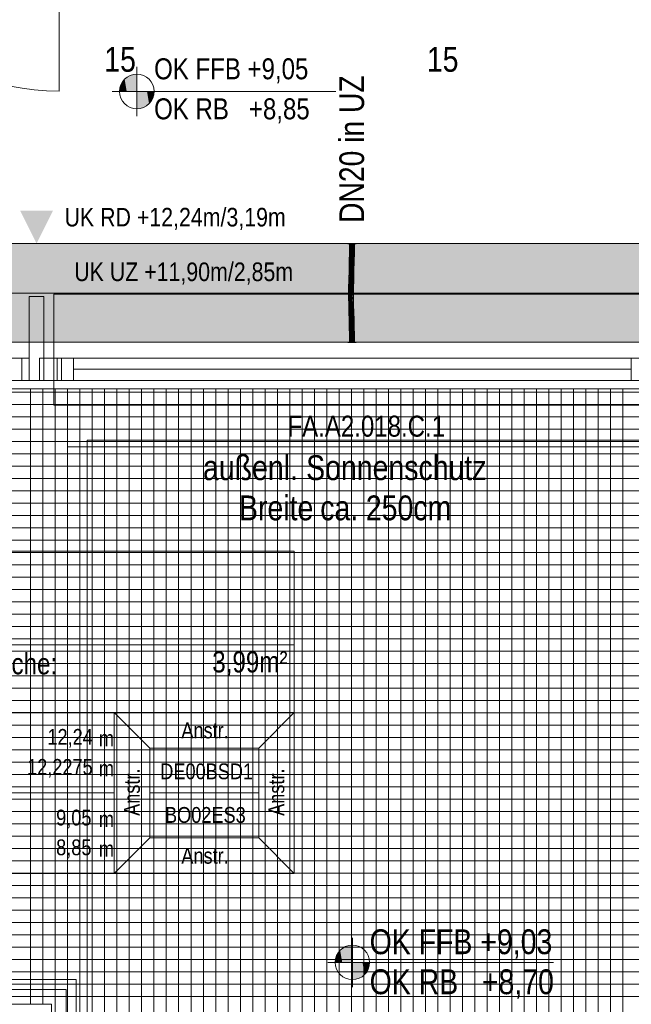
# Model space of a CAD drawing. Extents: x -620 to 300, y 62 to 1112.
# Tile 17 of 88: x -401 to -351, y 552 to 632. Entities that reach past the tile are written whole.
import ezdxf
from ezdxf.lldxf.tags import DXFTag

# ---------------------------------------------------------------- set-up
doc = ezdxf.new("R2010")
doc.units = 0
doc.layers.get('0').update_dxf_attribs({"lineweight": 13})
for name, color, linetype, lineweight, true_color in [('00_Beschriftung UZ', 3, 'Continuous', 13, 0x00ff00), ('30 -33 Aussenwände- 7 Fassade_ Elemente', 7, 'Continuous', 9, 0x00aacc), ('30 -34 Innenwände- 4 Türen_Fenster', 7, 'Continuous', 15, 0x9955ff), ('30 -34 Innenwände- 6 Elemente', 7, 'Continuous', 9, 0xff6633), ('30 -35 Decken- 1 Konstruktion-Träger- Stahlbeton', 7, 'grob-A06G9RP38I', 13, 0x33aa00), ('70 -72 Beschriftung- 1 Beschriftung allgemein', 7, 'Continuous', 9, 0xff6633), ('70 -75 Raumstempel- 1 Raumstempel', 1, 'Continuous', 50, 0xff0000), ('70 -76 Bemaßung- 2 Allgemein', 9, 'Continuous', 5, 0x808080), ('E_Leerrohr 20', 7, 'Continuous', 13, 0xcc0099), ('E_Leerrohr 20-Shading', 7, 'Continuous', 13, 0xcc0099), ('iwb_Schraffur_Unterzug', 7, 'Continuous', 5, 0xffffcc)]:
    doc.layers.add(name, color=color, linetype=linetype, lineweight=lineweight, true_color=true_color)
for name, color, linetype, lineweight in [('60- 61 allgemeine Ausstattung- 4 Terrassen', 7, 'Continuous', 9), ('70 -71 Achsen- 1 Gebäudeachsen', 7, 'STRICHPUNKT2-A06G9RP48I', 18), ('70 -72 Beschriftung- 5 Höhenkoten', 7, 'Continuous', 15), ('Detailelementbeschriftung', 7, 'Continuous', 9)]:
    doc.layers.add(name, color=color, linetype=linetype, lineweight=lineweight)
doc.styles.get("Standard").update_dxf_attribs({"font": 'ARIALN.TTF'})
tags = doc.linetypes.add('grob-A06G9RP38I', pattern=[14, 3, -8, 3]).pattern_tags.tags
tags[8:9] = [DXFTag(74, 4), DXFTag(75, 0), DXFTag(340, '0'), DXFTag(46, 0.0), DXFTag(50, 0.0), DXFTag(44, 0.0), DXFTag(45, 0.0)]
tags[6:7] = [DXFTag(74, 4), DXFTag(75, 0), DXFTag(340, '0'), DXFTag(46, 0.0), DXFTag(50, 0.0), DXFTag(44, 0.0), DXFTag(45, 0.0)]
tags[4:5] = [DXFTag(74, 4), DXFTag(75, 0), DXFTag(340, '0'), DXFTag(46, 0.0), DXFTag(50, 0.0), DXFTag(44, 0.0), DXFTag(45, 0.0)]
tags = doc.linetypes.add('STRICHPUNKT2', pattern=[12.7, 6.35, -3.175, 0, -3.175]).pattern_tags.tags
tags[10:11] = [DXFTag(74, 4), DXFTag(75, 0), DXFTag(340, '0'), DXFTag(46, 0.0), DXFTag(50, 0.0), DXFTag(44, 0.0), DXFTag(45, 0.0)]
tags[8:9] = [DXFTag(74, 4), DXFTag(75, 0), DXFTag(340, '0'), DXFTag(46, 0.0), DXFTag(50, 0.0), DXFTag(44, 0.0), DXFTag(45, 0.0)]
tags[6:7] = [DXFTag(74, 4), DXFTag(75, 0), DXFTag(340, '0'), DXFTag(46, 0.0), DXFTag(50, 0.0), DXFTag(44, 0.0), DXFTag(45, 0.0)]
tags[4:5] = [DXFTag(74, 4), DXFTag(75, 0), DXFTag(340, '0'), DXFTag(46, 0.0), DXFTag(50, 0.0), DXFTag(44, 0.0), DXFTag(45, 0.0)]
tags = doc.linetypes.add('STRICHPUNKT2-A06G9RP48I', pattern=[12.7, 6.35, -3.175, 0, -3.175]).pattern_tags.tags
tags[10:11] = [DXFTag(74, 4), DXFTag(75, 0), DXFTag(340, '0'), DXFTag(46, 0.0), DXFTag(50, 0.0), DXFTag(44, 0.0), DXFTag(45, 0.0)]
tags[8:9] = [DXFTag(74, 4), DXFTag(75, 0), DXFTag(340, '0'), DXFTag(46, 0.0), DXFTag(50, 0.0), DXFTag(44, 0.0), DXFTag(45, 0.0)]
tags[6:7] = [DXFTag(74, 4), DXFTag(75, 0), DXFTag(340, '0'), DXFTag(46, 0.0), DXFTag(50, 0.0), DXFTag(44, 0.0), DXFTag(45, 0.0)]
tags[4:5] = [DXFTag(74, 4), DXFTag(75, 0), DXFTag(340, '0'), DXFTag(46, 0.0), DXFTag(50, 0.0), DXFTag(44, 0.0), DXFTag(45, 0.0)]

# ---------------------------------------------------------------- blocks, each defined once
blk = doc.blocks.new('Shading-A06G9RM38I', base_point=(-373.538, 610.71))
at = {"layer": 'E_Leerrohr 20-Shading', "color": 223, "true_color": 0xc67fb4}
for points in [[(-373.819, 613.614), (-373.877, 613.614), (-373.825, 612.891), (-373.884, 612.892)], [(-373.522, 613.614), (-373.536, 613.614), (-373.53, 612.886), (-373.542, 612.887)], [(-373.488, 612.886), (-373.477, 613.614), (-373.53, 612.886), (-373.522, 613.614)], [(-373.484, 612.886), (-373.477, 613.614), (-373.488, 612.886)], [(-373.825, 612.891), (-373.884, 612.892), (-373.842, 612.167), (-373.899, 612.169)], [(-373.84, 612.167), (-373.825, 612.891), (-373.842, 612.167)], [(-373.53, 612.886), (-373.542, 612.887), (-373.55, 612.16), (-373.558, 612.161)], [(-373.55, 612.16), (-373.534, 612.16), (-373.53, 612.886), (-373.512, 612.886)], [(-373.534, 612.16), (-373.514, 612.159), (-373.512, 612.886), (-373.488, 612.886)], [(-373.499, 612.159), (-373.484, 612.886), (-373.514, 612.159), (-373.488, 612.886)], [(-373.842, 612.167), (-373.899, 612.169), (-373.865, 611.443), (-373.919, 611.444)], [(-373.865, 611.443), (-373.861, 611.443), (-373.842, 612.167), (-373.84, 612.167)], [(-373.861, 611.443), (-373.86, 611.443), (-373.84, 612.167)], [(-373.55, 612.16), (-373.558, 612.161), (-373.575, 611.435), (-373.577, 611.435)], [(-373.55, 612.16), (-373.575, 611.435), (-373.549, 612.16), (-373.572, 611.435)], [(-373.572, 611.435), (-373.561, 611.435), (-373.549, 612.16), (-373.534, 612.16)], [(-373.561, 611.435), (-373.548, 611.435), (-373.534, 612.16), (-373.514, 612.159)], [(-373.519, 611.434), (-373.499, 612.159), (-373.548, 611.435), (-373.514, 612.159)], [(-373.938, 610.719), (-373.873, 611.169), (-373.919, 611.444), (-373.865, 611.443)], [(-373.888, 610.718), (-373.883, 610.848), (-373.938, 610.719), (-373.873, 611.169)], [(-373.879, 610.718), (-373.866, 611.217), (-373.888, 610.718)], [(-373.873, 611.169), (-373.883, 610.848), (-373.867, 611.207), (-373.869, 611.153)], [(-373.865, 611.443), (-373.873, 611.169), (-373.861, 611.443), (-373.867, 611.207)], [(-373.869, 611.153), (-373.866, 611.217), (-373.867, 611.207)], [(-373.867, 611.207), (-373.866, 611.217), (-373.861, 611.443), (-373.86, 611.443)], [(-373.584, 611.174), (-373.596, 610.711), (-373.583, 611.064), (-373.594, 610.711)], [(-373.594, 610.711), (-373.587, 610.711), (-373.583, 611.064), (-373.582, 610.868)], [(-373.587, 610.711), (-373.58, 610.711), (-373.582, 610.868)], [(-373.575, 611.435), (-373.584, 611.174), (-373.572, 611.435), (-373.583, 611.064)], [(-373.575, 611.435), (-373.577, 611.435), (-373.584, 611.174)], [(-373.583, 611.064), (-373.582, 610.868), (-373.572, 611.435), (-373.561, 611.435)], [(-373.582, 610.868), (-373.58, 610.711), (-373.561, 611.435), (-373.548, 611.435)], [(-373.538, 610.71), (-373.519, 611.434), (-373.58, 610.711), (-373.548, 611.435)], [(-373.888, 610.718), (-373.938, 610.719), (-373.911, 609.991), (-373.951, 609.992)], [(-373.893, 609.991), (-373.879, 610.718), (-373.911, 609.991), (-373.888, 610.718)], [(-373.607, 609.988), (-373.587, 610.711), (-373.61, 609.988), (-373.594, 610.711)], [(-373.594, 610.711), (-373.596, 610.711), (-373.61, 609.988)], [(-373.603, 609.988), (-373.58, 610.711), (-373.607, 609.988), (-373.587, 610.711)], [(-373.603, 609.988), (-373.602, 609.988), (-373.593, 610.316)], [(-373.602, 609.988), (-373.58, 610.711), (-373.593, 610.316)], [(-373.602, 609.988), (-373.551, 609.987), (-373.58, 610.711), (-373.538, 610.71)], [(-373.917, 609.264), (-373.914, 609.63), (-373.954, 609.264), (-373.953, 609.631)], [(-373.917, 609.264), (-373.954, 609.264), (-373.903, 608.654), (-373.947, 608.653)], [(-373.914, 609.63), (-373.911, 609.991), (-373.953, 609.631), (-373.951, 609.992)], [(-373.896, 609.264), (-373.893, 609.991), (-373.917, 609.264), (-373.911, 609.991)], [(-373.888, 608.654), (-373.896, 609.264), (-373.903, 608.654), (-373.917, 609.264)], [(-373.613, 609.265), (-373.61, 609.265), (-373.612, 609.463), (-373.61, 609.325)], [(-373.611, 609.625), (-373.612, 609.463), (-373.606, 609.625), (-373.61, 609.325)], [(-373.612, 609.463), (-373.611, 609.625), (-373.611, 609.625)], [(-373.606, 609.625), (-373.603, 609.988), (-373.611, 609.625), (-373.607, 609.988)], [(-373.611, 609.625), (-373.607, 609.988), (-373.611, 609.625), (-373.61, 609.988)], [(-373.61, 609.265), (-373.609, 609.265), (-373.61, 609.325)], [(-373.595, 608.659), (-373.609, 609.265), (-373.605, 608.659), (-373.61, 609.265)], [(-373.609, 609.265), (-373.554, 609.266), (-373.606, 609.625), (-373.553, 609.624)], [(-373.547, 608.66), (-373.554, 609.266), (-373.595, 608.659), (-373.609, 609.265)], [(-373.606, 609.625), (-373.553, 609.624), (-373.602, 609.988), (-373.551, 609.987)], [(-373.606, 609.625), (-373.602, 609.988), (-373.606, 609.698)], [(-373.602, 609.988), (-373.603, 609.988), (-373.606, 609.698)], [(-373.903, 608.654), (-373.947, 608.653), (-373.878, 608.044), (-373.932, 608.042)], [(-373.873, 608.044), (-373.888, 608.654), (-373.878, 608.044), (-373.903, 608.654)], [(-373.595, 608.659), (-373.605, 608.659), (-373.57, 608.052), (-373.59, 608.052)], [(-373.532, 608.053), (-373.547, 608.66), (-373.57, 608.052), (-373.595, 608.659)], [(-373.932, 608.042), (-373.91, 607.875), (-373.878, 608.044), (-373.869, 607.875)], [(-373.91, 607.875), (-373.932, 608.042), (-373.927, 607.875)], [(-373.913, 607.434), (-373.855, 607.435), (-373.927, 607.875), (-373.91, 607.875)], [(-373.91, 607.875), (-373.855, 607.435), (-373.869, 607.875), (-373.866, 607.806)], [(-373.866, 607.806), (-373.873, 608.044), (-373.878, 608.044)], [(-373.561, 607.878), (-373.57, 608.052), (-373.585, 607.877), (-373.59, 608.052)], [(-373.539, 607.445), (-373.561, 607.878), (-373.572, 607.444), (-373.585, 607.877)], [(-373.527, 607.878), (-373.532, 608.053), (-373.561, 607.878), (-373.57, 608.052)], [(-373.539, 607.445), (-373.514, 607.445), (-373.561, 607.878), (-373.527, 607.878)], [(-373.855, 607.435), (-373.913, 607.434), (-373.837, 606.827), (-373.896, 606.826)], [(-373.539, 607.445), (-373.572, 607.444), (-373.509, 606.836), (-373.555, 606.834)], [(-373.509, 606.836), (-373.555, 606.834), (-373.486, 606.225), (-373.541, 606.224)], [(-373.496, 606.836), (-373.514, 607.445), (-373.509, 606.836), (-373.539, 607.445)], [(-373.483, 606.225), (-373.496, 606.836), (-373.486, 606.225), (-373.509, 606.836)], [(-373.837, 606.827), (-373.896, 606.826), (-373.825, 606.22), (-373.883, 606.219)], [(-373.825, 606.22), (-373.883, 606.219), (-373.823, 605.614), (-373.877, 605.614)], [(-373.824, 606.22), (-373.837, 606.827), (-373.825, 606.22), (-373.837, 606.827)], [(-373.823, 605.614), (-373.82, 605.614), (-373.825, 606.22), (-373.824, 606.22)], [(-373.82, 605.614), (-373.819, 605.614), (-373.824, 606.22)], [(-373.477, 605.614), (-373.486, 606.225), (-373.536, 605.614), (-373.541, 606.224)], [(-373.477, 605.614), (-373.483, 606.225), (-373.486, 606.225)]]:
    blk.add_solid(points, dxfattribs=at)
at = {"layer": 'E_Leerrohr 20-Shading', "color": 231, "true_color": 0xe17fc9}
for points in [[(-373.677, 613.614), (-373.819, 613.614), (-373.684, 612.889), (-373.825, 612.891)], [(-373.677, 613.614), (-373.684, 612.889), (-373.679, 612.889)], [(-373.673, 612.889), (-373.677, 613.614), (-373.679, 612.889)], [(-373.542, 612.887), (-373.536, 613.614), (-373.673, 612.889), (-373.677, 613.614)], [(-373.78, 612.89), (-373.825, 612.891), (-373.777, 612.166), (-373.84, 612.167)], [(-373.699, 612.164), (-373.684, 612.889), (-373.777, 612.166), (-373.78, 612.89)], [(-373.684, 612.889), (-373.699, 612.164), (-373.694, 612.164)], [(-373.684, 612.164), (-373.679, 612.889), (-373.694, 612.164), (-373.684, 612.889)], [(-373.662, 612.163), (-373.673, 612.889), (-373.684, 612.164), (-373.679, 612.889)], [(-373.558, 612.161), (-373.542, 612.887), (-373.662, 612.163), (-373.673, 612.889)], [(-373.777, 612.166), (-373.84, 612.167), (-373.776, 611.441), (-373.86, 611.443)], [(-373.776, 611.441), (-373.732, 611.439), (-373.777, 612.166), (-373.72, 612.164)], [(-373.732, 611.439), (-373.719, 611.439), (-373.72, 612.164), (-373.699, 612.164)], [(-373.699, 612.164), (-373.719, 611.439), (-373.716, 611.439)], [(-373.707, 611.439), (-373.694, 612.164), (-373.716, 611.439), (-373.699, 612.164)], [(-373.689, 611.438), (-373.684, 612.164), (-373.707, 611.439), (-373.694, 612.164)], [(-373.648, 611.437), (-373.662, 612.163), (-373.689, 611.438), (-373.684, 612.164)], [(-373.577, 611.435), (-373.558, 612.161), (-373.648, 611.437), (-373.662, 612.163)], [(-373.866, 611.217), (-373.879, 610.718), (-373.857, 610.717)], [(-373.866, 611.217), (-373.775, 610.859), (-373.86, 611.443), (-373.776, 611.441)], [(-373.857, 610.717), (-373.774, 610.715), (-373.866, 611.217), (-373.775, 610.859)], [(-373.776, 611.441), (-373.775, 610.859), (-373.732, 611.439), (-373.743, 610.734)], [(-373.775, 610.859), (-373.774, 610.715), (-373.743, 610.734), (-373.743, 610.714)], [(-373.743, 610.734), (-373.738, 610.714), (-373.732, 611.439), (-373.719, 611.439)], [(-373.716, 611.439), (-373.719, 611.439), (-373.734, 610.714), (-373.738, 610.714)], [(-373.72, 610.714), (-373.707, 611.439), (-373.734, 610.714), (-373.716, 611.439)], [(-373.72, 610.714), (-373.695, 610.713), (-373.712, 611.175), (-373.691, 611.175)], [(-373.691, 611.175), (-373.689, 611.438), (-373.712, 611.175), (-373.707, 611.439)], [(-373.695, 610.713), (-373.635, 610.712), (-373.691, 611.175), (-373.643, 611.174)], [(-373.643, 611.174), (-373.648, 611.437), (-373.691, 611.175), (-373.689, 611.438)], [(-373.584, 611.174), (-373.577, 611.435), (-373.643, 611.174), (-373.648, 611.437)], [(-373.635, 610.712), (-373.596, 610.711), (-373.643, 611.174), (-373.584, 611.174)], [(-373.857, 610.717), (-373.879, 610.718), (-373.847, 609.991), (-373.893, 609.991)], [(-373.847, 609.991), (-373.77, 609.99), (-373.857, 610.717), (-373.774, 610.715)], [(-373.774, 610.715), (-373.77, 609.99), (-373.743, 610.714), (-373.751, 609.99)], [(-373.751, 609.99), (-373.738, 610.714), (-373.743, 610.714)], [(-373.734, 610.714), (-373.738, 610.714), (-373.748, 609.99), (-373.751, 609.99)], [(-373.73, 609.989), (-373.72, 610.714), (-373.748, 609.99), (-373.734, 610.714)], [(-373.743, 610.714), (-373.738, 610.714), (-373.743, 610.734)], [(-373.699, 609.989), (-373.695, 610.713), (-373.73, 609.989), (-373.72, 610.714)], [(-373.625, 609.988), (-373.635, 610.712), (-373.699, 609.989), (-373.695, 610.713)], [(-373.625, 609.988), (-373.618, 609.988), (-373.635, 610.712), (-373.597, 610.711)], [(-373.618, 609.988), (-373.61, 609.988), (-373.597, 610.711), (-373.596, 610.711)], [(-373.847, 609.991), (-373.893, 609.991), (-373.845, 609.265), (-373.896, 609.264)], [(-373.845, 609.265), (-373.896, 609.264), (-373.85, 608.654), (-373.888, 608.654)], [(-373.85, 608.654), (-373.748, 608.656), (-373.845, 609.265), (-373.761, 609.265)], [(-373.847, 609.991), (-373.846, 609.629), (-373.77, 609.99), (-373.766, 609.628)], [(-373.846, 609.629), (-373.845, 609.265), (-373.766, 609.628), (-373.761, 609.265)], [(-373.77, 609.99), (-373.766, 609.628), (-373.751, 609.99), (-373.753, 609.628)], [(-373.762, 609.628), (-373.766, 609.628), (-373.758, 609.265), (-373.761, 609.265)], [(-373.753, 609.628), (-373.762, 609.628), (-373.754, 609.265), (-373.758, 609.265)], [(-373.761, 609.265), (-373.748, 608.656), (-373.758, 609.265), (-373.747, 608.656)], [(-373.747, 608.656), (-373.754, 609.265), (-373.758, 609.265)], [(-373.735, 609.265), (-373.753, 609.628), (-373.754, 609.265)], [(-373.735, 609.265), (-373.754, 609.265), (-373.733, 608.657), (-373.747, 608.656)], [(-373.753, 609.628), (-373.732, 609.627), (-373.748, 609.99), (-373.73, 609.989)], [(-373.748, 609.99), (-373.751, 609.99), (-373.753, 609.628)], [(-373.753, 609.628), (-373.735, 609.265), (-373.732, 609.627)], [(-373.735, 609.265), (-373.7, 609.265), (-373.733, 609.461), (-373.7, 609.462)], [(-373.698, 608.657), (-373.7, 609.265), (-373.733, 608.657), (-373.735, 609.265)], [(-373.7, 609.462), (-373.699, 609.989), (-373.733, 609.461), (-373.73, 609.989)], [(-373.7, 609.265), (-373.625, 609.988), (-373.699, 609.989)], [(-373.7, 609.265), (-373.625, 609.265), (-373.625, 609.988), (-373.623, 609.369)], [(-373.7, 609.265), (-373.698, 608.657), (-373.625, 609.265), (-373.626, 609.239)], [(-373.626, 609.239), (-373.698, 608.657), (-373.641, 608.658)], [(-373.623, 609.265), (-373.626, 609.239), (-373.637, 608.658), (-373.641, 608.658)], [(-373.623, 609.265), (-373.637, 608.658), (-373.624, 609.129)], [(-373.628, 608.659), (-373.62, 609.265), (-373.624, 609.129)], [(-373.62, 609.265), (-373.628, 608.659), (-373.613, 609.265), (-373.618, 608.659)], [(-373.626, 609.239), (-373.623, 609.265), (-373.625, 609.265)], [(-373.624, 609.463), (-373.61, 609.988), (-373.625, 609.988)], [(-373.625, 609.265), (-373.623, 609.265), (-373.623, 609.369)], [(-373.624, 609.463), (-373.615, 609.463), (-373.61, 609.988), (-373.611, 609.625)], [(-373.624, 609.463), (-373.623, 609.265), (-373.615, 609.463), (-373.62, 609.265)], [(-373.62, 609.265), (-373.623, 609.265), (-373.624, 609.129)], [(-373.62, 609.265), (-373.613, 609.265), (-373.615, 609.463), (-373.612, 609.463)], [(-373.618, 608.659), (-373.605, 608.659), (-373.613, 609.265)], [(-373.615, 609.463), (-373.612, 609.463), (-373.611, 609.625)], [(-373.85, 608.654), (-373.888, 608.654), (-373.861, 608.044), (-373.873, 608.044)], [(-373.861, 608.044), (-373.732, 608.048), (-373.85, 608.654), (-373.748, 608.656)], [(-373.732, 608.048), (-373.747, 608.656), (-373.748, 608.656)], [(-373.733, 608.657), (-373.747, 608.656), (-373.728, 608.048), (-373.732, 608.048)], [(-373.693, 608.049), (-373.698, 608.657), (-373.728, 608.048), (-373.733, 608.657)], [(-373.693, 608.049), (-373.656, 608.05), (-373.698, 608.657), (-373.637, 608.658)], [(-373.656, 608.05), (-373.639, 608.05), (-373.637, 608.658), (-373.628, 608.659)], [(-373.59, 608.052), (-373.605, 608.659), (-373.639, 608.05), (-373.628, 608.659)], [(-373.637, 608.658), (-373.628, 608.659), (-373.624, 609.129)], [(-373.861, 608.044), (-373.873, 608.044), (-373.866, 607.806)], [(-373.866, 607.806), (-373.714, 607.439), (-373.864, 607.875), (-373.727, 607.877)], [(-373.714, 607.439), (-373.866, 607.806), (-373.855, 607.435)], [(-373.727, 607.877), (-373.732, 608.048), (-373.864, 607.875), (-373.861, 608.044)], [(-373.728, 608.048), (-373.732, 608.048), (-373.727, 607.877)], [(-373.688, 607.44), (-373.693, 608.049), (-373.727, 607.877), (-373.728, 608.048)], [(-373.688, 607.44), (-373.727, 607.877), (-373.714, 607.439)], [(-373.688, 607.44), (-373.675, 607.44), (-373.693, 608.049), (-373.656, 608.05)], [(-373.675, 607.44), (-373.652, 607.441), (-373.656, 608.05), (-373.639, 608.05)], [(-373.652, 607.441), (-373.59, 608.052), (-373.639, 608.05)], [(-373.652, 607.441), (-373.592, 607.443), (-373.59, 608.052), (-373.585, 607.877)], [(-373.592, 607.443), (-373.572, 607.444), (-373.585, 607.877)], [(-373.714, 607.439), (-373.855, 607.435), (-373.696, 606.831), (-373.837, 606.827)], [(-373.688, 607.44), (-373.714, 607.439), (-373.683, 606.831), (-373.696, 606.831)], [(-373.675, 607.44), (-373.688, 607.44), (-373.685, 607.129)], [(-373.683, 606.831), (-373.675, 607.44), (-373.685, 607.129)], [(-373.683, 606.831), (-373.664, 606.832), (-373.675, 607.44), (-373.652, 607.441)], [(-373.674, 606.222), (-373.611, 606.223), (-373.664, 606.832), (-373.602, 606.833)], [(-373.664, 606.832), (-373.602, 606.833), (-373.652, 607.441), (-373.592, 607.443)], [(-373.611, 606.223), (-373.541, 606.224), (-373.602, 606.833), (-373.555, 606.834)], [(-373.602, 606.833), (-373.555, 606.834), (-373.592, 607.443), (-373.572, 607.444)], [(-373.696, 606.831), (-373.837, 606.827), (-373.683, 606.222), (-373.824, 606.22)], [(-373.683, 606.222), (-373.824, 606.22), (-373.677, 605.614), (-373.819, 605.614)], [(-373.679, 606.222), (-373.683, 606.831), (-373.68, 606.222), (-373.696, 606.831)], [(-373.696, 606.831), (-373.696, 606.831), (-373.68, 606.222), (-373.683, 606.222)], [(-373.674, 606.222), (-373.664, 606.832), (-373.679, 606.222), (-373.683, 606.831)], [(-373.677, 605.614), (-373.679, 606.222), (-373.683, 606.222)], [(-373.677, 605.614), (-373.674, 606.222), (-373.679, 606.222)], [(-373.536, 605.614), (-373.541, 606.224), (-373.677, 605.614), (-373.674, 606.222)]]:
    blk.add_solid(points, dxfattribs=at)
blk = doc.blocks.new('Shading-A06G9RM58I', base_point=(-373.877, 612.826))
at = {"layer": 'E_Leerrohr 20-Shading', "color": 213, "true_color": 0xd67fc0}
for points in [[(-374.007, 613.614), (-373.677, 613.614), (-374.007, 613.626), (-373.677, 613.626)], [(-373.877, 612.826), (-373.677, 612.826), (-373.877, 613.614), (-373.677, 613.614)], [(-373.677, 613.614), (-373.347, 613.614), (-373.677, 613.626), (-373.347, 613.626)], [(-373.677, 612.826), (-373.477, 612.826), (-373.677, 613.614), (-373.477, 613.614)]]:
    blk.add_solid(points, dxfattribs=at)
blk = doc.blocks.new('Shading-A06G9RM78I', base_point=(-373.677, 606.402))
at = {"layer": 'E_Leerrohr 20-Shading', "color": 213, "true_color": 0xd67fc0}
for points in [[(-373.677, 606.402), (-373.877, 606.402), (-373.677, 605.614), (-373.877, 605.614)], [(-373.477, 606.402), (-373.677, 606.402), (-373.477, 605.614), (-373.677, 605.614)], [(-373.677, 605.614), (-374.007, 605.614), (-373.677, 605.602), (-374.007, 605.602)], [(-373.347, 605.614), (-373.677, 605.614), (-373.347, 605.602), (-373.677, 605.602)]]:
    blk.add_solid(points, dxfattribs=at)
blk = doc.blocks.new('Referenz-A06G9RP68I')
at = {"layer": '00_Beschriftung UZ', "color": 0, "lineweight": -2}
for points in [[(-400.579, 616.305), (-399.247, 613.634), (-397.909, 616.303)], [(-400.579, 610.964), (-399.247, 613.634), (-397.909, 610.965)]]:
    blk.add_solid(points, dxfattribs=at)
at = {"layer": '30 -33 Aussenwände- 7 Fassade_ Elemente', "color": 0, "linetype": 'Continuous', "lineweight": -2, "ltscale": 0.13}
for p, q in [((-399.847, 609.334), (-398.647, 609.334)), ((-399.847, 602.534), (-399.847, 609.334)), ((-398.647, 609.334), (-398.647, 602.534)), ((-427.847, 604.334), (-400.447, 604.334)), ((-401.647, 604.334), (-399.847, 604.334)), ((-400.447, 604.334), (-400.447, 602.534)), ((-399.847, 604.334), (-399.847, 602.534)), ((-399.021, 602.534), (-399.021, 604.334)), ((-399.021, 604.334), (-397.221, 604.334)), ((-397.575, 604.334), (-348.375, 604.334)), ((-397.575, 602.534), (-397.575, 604.334)), ((-397.221, 604.334), (-397.221, 602.534)), ((-400.447, 602.534), (-427.847, 602.534)), ((-399.847, 602.534), (-401.647, 602.534)), ((-398.647, 602.534), (-399.847, 602.534)), ((-397.221, 602.534), (-399.021, 602.534)), ((-348.375, 602.534), (-397.575, 602.534))]:
    blk.add_line(p, q, dxfattribs=at)
at = {"layer": '30 -33 Aussenwände- 7 Fassade_ Elemente', "color": 0, "lineweight": -2}
for p, q in [((-349.447, 609.534), (-397.847, 609.534)), ((-397.847, 609.534), (-397.847, 604.334)), ((-396.247, 604.334), (-397.847, 604.334)), ((-397.847, 604.334), (-397.847, 602.534)), ((-396.247, 604.334), (-351.047, 604.334)), ((-396.247, 602.534), (-396.247, 604.334)), ((-351.047, 604.334), (-349.447, 604.334)), ((-351.047, 604.334), (-351.047, 602.534)), ((-396.247, 603.434), (-351.047, 603.434)), ((-397.847, 602.534), (-396.247, 602.534)), ((-397.847, 600.534), (-397.847, 602.534)), ((-351.047, 602.534), (-396.247, 602.534)), ((-349.447, 602.534), (-351.047, 602.534)), ((-349.447, 600.534), (-397.847, 600.534))]:
    blk.add_line(p, q, dxfattribs=at)
at = {"layer": '30 -33 Aussenwände- 7 Fassade_ Elemente', "color": 0, "linetype": 'grob-A06G9RP38I', "lineweight": -2, "ltscale": 0.13}
for p, q in [((-344.247, 597.694), (-395.147, 597.694)), ((-395.147, 597.694), (-395.147, 519.034))]:
    blk.add_line(p, q, dxfattribs=at)
at = {"layer": '30 -34 Innenwände- 4 Türen_Fenster', "color": 0, "linetype": 'grob-A06G9RP38I', "lineweight": -2, "ltscale": 0.13}
blk.add_line((-397.427, 645.634), (-397.427, 625.994), dxfattribs=at)
blk.add_ellipse((-397.427, 645.634), major_axis=(-19.64, 0), ratio=1, start_param=0, end_param=1.570796, dxfattribs=at)
at = {"layer": '30 -34 Innenwände- 6 Elemente', "color": 0, "linetype": 'Continuous', "lineweight": -2, "ltscale": 0.13}
for p, q in [((-396.047, 553.934), (-444.207, 553.934)), ((-396.047, 448.634), (-396.047, 553.934)), ((-444.207, 553.134), (-396.847, 553.134)), ((-396.847, 553.134), (-396.847, 449.434))]:
    blk.add_line(p, q, dxfattribs=at)
at = {"layer": '30 -35 Decken- 1 Konstruktion-Träger- Stahlbeton', "color": 0, "lineweight": -2}
for p, q in [((-452.147, 613.634), (34.853, 613.634)), ((-452.147, 605.634), (34.853, 605.634))]:
    blk.add_line(p, q, dxfattribs=at)
at = {"layer": '60- 61 allgemeine Ausstattung- 4 Terrassen', "color": 0, "lineweight": -2}
for p, q in [((-346.047, 601.834), (-448.347, 601.834)), ((-448.347, 601.575), (-346.047, 601.575)), ((-399.727, 551.934), (-399.727, 601.834)), ((-398.727, 551.934), (-398.727, 601.834)), ((-397.727, 454.734), (-397.727, 601.834)), ((-396.727, 454.734), (-396.727, 601.834)), ((-395.727, 454.734), (-395.727, 601.834)), ((-394.727, 454.734), (-394.727, 601.834)), ((-393.727, 454.734), (-393.727, 601.834)), ((-392.727, 454.734), (-392.727, 601.834)), ((-391.727, 454.734), (-391.727, 601.834)), ((-390.727, 454.734), (-390.727, 601.834)), ((-389.727, 454.734), (-389.727, 601.834)), ((-388.727, 454.734), (-388.727, 601.834)), ((-387.727, 454.734), (-387.727, 601.834)), ((-386.727, 454.734), (-386.727, 601.834)), ((-385.727, 454.734), (-385.727, 601.834)), ((-384.727, 454.734), (-384.727, 601.834)), ((-383.727, 454.734), (-383.727, 601.834)), ((-382.727, 454.734), (-382.727, 601.834)), ((-381.727, 454.734), (-381.727, 601.834)), ((-380.727, 454.734), (-380.727, 601.834)), ((-379.727, 454.734), (-379.727, 601.834)), ((-378.727, 454.734), (-378.727, 601.834)), ((-377.727, 454.734), (-377.727, 601.834)), ((-376.727, 454.734), (-376.727, 601.834)), ((-375.727, 454.734), (-375.727, 601.834)), ((-374.727, 454.734), (-374.727, 601.834)), ((-373.727, 454.734), (-373.727, 601.834)), ((-372.727, 454.734), (-372.727, 601.834)), ((-371.727, 454.734), (-371.727, 601.834)), ((-370.727, 454.734), (-370.727, 601.834)), ((-369.727, 454.734), (-369.727, 601.834)), ((-368.727, 454.734), (-368.727, 601.834)), ((-367.727, 454.734), (-367.727, 601.834)), ((-366.727, 454.734), (-366.727, 601.834)), ((-365.727, 454.734), (-365.727, 601.834)), ((-364.727, 454.734), (-364.727, 601.834)), ((-363.727, 454.734), (-363.727, 601.834)), ((-362.727, 454.734), (-362.727, 601.834)), ((-361.727, 454.734), (-361.727, 601.834)), ((-360.727, 454.734), (-360.727, 601.834)), ((-359.727, 454.734), (-359.727, 601.834)), ((-358.727, 454.734), (-358.727, 601.834)), ((-357.727, 454.734), (-357.727, 601.834)), ((-356.727, 454.734), (-356.727, 601.834)), ((-355.727, 454.734), (-355.727, 601.834)), ((-354.727, 454.734), (-354.727, 601.834)), ((-353.727, 454.734), (-353.727, 601.834)), ((-352.727, 454.734), (-352.727, 601.834)), ((-351.727, 454.734), (-351.727, 601.834)), ((-448.347, 600.575), (-346.047, 600.575)), ((-448.347, 599.575), (-346.047, 599.575)), ((-448.347, 598.575), (-346.047, 598.575)), ((-448.347, 597.575), (-346.047, 597.575)), ((-448.347, 596.575), (-346.047, 596.575)), ((-448.347, 595.575), (-346.047, 595.575)), ((-448.347, 594.575), (-346.047, 594.575)), ((-448.347, 593.575), (-346.047, 593.575)), ((-448.347, 592.575), (-346.047, 592.575)), ((-448.347, 591.575), (-346.047, 591.575)), ((-448.347, 590.575), (-346.047, 590.575)), ((-448.347, 589.575), (-346.047, 589.575)), ((-448.347, 588.575), (-346.047, 588.575)), ((-448.347, 587.575), (-346.047, 587.575)), ((-448.347, 586.575), (-346.047, 586.575)), ((-448.347, 585.575), (-346.047, 585.575)), ((-448.347, 584.575), (-346.047, 584.575)), ((-448.347, 583.575), (-346.047, 583.575)), ((-448.347, 582.575), (-346.047, 582.575)), ((-448.347, 581.575), (-346.047, 581.575)), ((-448.347, 580.575), (-346.047, 580.575)), ((-448.347, 579.575), (-346.047, 579.575)), ((-448.347, 578.575), (-346.047, 578.575)), ((-448.347, 577.575), (-346.047, 577.575)), ((-448.347, 576.575), (-346.047, 576.575)), ((-448.347, 575.575), (-346.047, 575.575)), ((-448.347, 574.575), (-346.047, 574.575)), ((-448.347, 573.575), (-346.047, 573.575)), ((-448.347, 572.575), (-346.047, 572.575)), ((-448.347, 571.575), (-346.047, 571.575)), ((-448.347, 570.575), (-346.047, 570.575)), ((-448.347, 569.575), (-346.047, 569.575)), ((-448.347, 568.575), (-346.047, 568.575)), ((-448.347, 567.575), (-346.047, 567.575)), ((-448.347, 566.575), (-346.047, 566.575)), ((-448.347, 565.575), (-346.047, 565.575)), ((-448.347, 564.575), (-346.047, 564.575)), ((-448.347, 563.575), (-346.047, 563.575)), ((-448.347, 562.575), (-346.047, 562.575)), ((-448.347, 561.575), (-346.047, 561.575)), ((-448.347, 560.575), (-346.047, 560.575)), ((-448.347, 559.575), (-346.047, 559.575)), ((-448.347, 558.575), (-346.047, 558.575)), ((-448.347, 557.575), (-346.047, 557.575)), ((-448.347, 556.575), (-346.047, 556.575)), ((-448.347, 555.575), (-346.047, 555.575)), ((-444.207, 554.575), (-346.047, 554.575)), ((-444.207, 553.575), (-346.047, 553.575)), ((-444.207, 552.575), (-346.047, 552.575)), ((-444.207, 551.934), (-398.047, 551.934)), ((-398.047, 551.934), (-398.047, 454.734))]:
    blk.add_line(p, q, dxfattribs=at)
at = {"layer": '70 -71 Achsen- 1 Gebäudeachsen', "color": 0, "linetype": 'STRICHPUNKT2-A06G9RP48I', "lineweight": -2, "ltscale": 0.13}
blk.add_line((-539.606, 609.614), (75.885, 609.614), dxfattribs=at)
at = {"layer": '70 -72 Beschriftung- 1 Beschriftung allgemein', "color": 0, "linetype": 'Continuous', "lineweight": -2, "ltscale": 0.13}
for p, q in [((-399.247, 602.534), (-349.247, 602.534)), ((-349.777, 597.138), (-396.777, 597.138))]:
    blk.add_line(p, q, dxfattribs=at)
at = {"layer": '70 -72 Beschriftung- 5 Höhenkoten', "color": 0, "linetype": 'Continuous', "lineweight": -2, "ltscale": 0.13}
for p, q in [((-391.117, 623.963), (-391.117, 627.963)), ((-391.117, 627.363), (-391.117, 625.963)), ((-391.117, 625.963), (-391.117, 627.363)), ((-393.117, 625.963), (-374.993, 625.963)), ((-391.117, 625.963), (-392.517, 625.963)), ((-392.517, 625.963), (-391.117, 625.963)), ((-391.117, 624.563), (-391.117, 625.963)), ((-391.117, 625.963), (-389.717, 625.963)), ((-389.717, 625.963), (-391.117, 625.963)), ((-391.117, 625.963), (-391.117, 624.563)), ((-373.647, 553.334), (-373.647, 557.334)), ((-373.647, 555.334), (-373.647, 556.734)), ((-373.647, 556.734), (-373.647, 555.334)), ((-375.647, 555.334), (-357.332, 555.334)), ((-375.047, 555.334), (-373.647, 555.334)), ((-373.647, 555.334), (-375.047, 555.334)), ((-372.247, 555.334), (-373.647, 555.334)), ((-373.647, 555.334), (-373.647, 553.934)), ((-373.647, 555.334), (-372.247, 555.334)), ((-373.647, 553.934), (-373.647, 555.334))]:
    blk.add_line(p, q, dxfattribs=at)
for centre, major_axis in [((-391.117, 625.963), (0, 1.4)), ((-391.117, 625.963), (1.4, 0)), ((-391.117, 625.963), (-1.4, 0)), ((-391.117, 625.963), (0, -1.4)), ((-373.647, 555.334), (0, 1.4)), ((-373.647, 555.334), (1.4, 0)), ((-373.647, 555.334), (-1.4, 0)), ((-373.647, 555.334), (0, -1.4))]:
    blk.add_ellipse(centre, major_axis=major_axis, ratio=1, start_param=0, end_param=1.570796, dxfattribs=at)
at = {"layer": '70 -72 Beschriftung- 5 Höhenkoten', "color": 0, "lineweight": -2}
for points in [[(-392.107, 625.963), (-392.25, 626.786), (-392.107, 626.953)], [(-391.94, 625.963), (-392.107, 626.953), (-391.94, 627.096)], [(-392.107, 625.963), (-392.107, 626.953), (-391.94, 625.963)], [(-391.753, 625.963), (-391.94, 627.096), (-391.753, 627.21)], [(-391.94, 625.963), (-391.94, 627.096), (-391.753, 625.963)], [(-391.55, 625.963), (-391.753, 627.21), (-391.55, 627.294)], [(-391.753, 625.963), (-391.753, 627.21), (-391.55, 625.963)], [(-391.336, 625.963), (-391.55, 627.294), (-391.336, 627.346)], [(-391.55, 625.963), (-391.55, 627.294), (-391.336, 625.963)], [(-391.117, 625.963), (-391.336, 627.346), (-391.117, 627.363)], [(-391.336, 625.963), (-391.336, 627.346), (-391.117, 625.963)], [(-392.5, 625.963), (-392.517, 625.963), (-392.5, 626.182)], [(-392.449, 625.963), (-392.5, 626.182), (-392.449, 626.396)], [(-392.5, 625.963), (-392.5, 626.182), (-392.449, 625.963)], [(-392.365, 625.963), (-392.449, 626.396), (-392.365, 626.599)], [(-392.449, 625.963), (-392.449, 626.396), (-392.365, 625.963)], [(-392.25, 625.963), (-392.365, 626.599), (-392.25, 626.786)], [(-392.365, 625.963), (-392.365, 626.599), (-392.25, 625.963)], [(-392.25, 625.963), (-392.25, 626.786), (-392.107, 625.963)], [(-391.117, 624.563), (-391.117, 625.963), (-390.898, 624.58)], [(-390.898, 624.58), (-391.117, 625.963), (-390.898, 625.963)], [(-390.898, 624.58), (-390.898, 625.963), (-390.685, 624.631)], [(-390.685, 624.631), (-390.898, 625.963), (-390.685, 625.963)], [(-390.685, 624.631), (-390.685, 625.963), (-390.482, 624.716)], [(-390.482, 624.716), (-390.685, 625.963), (-390.482, 625.963)], [(-390.482, 624.716), (-390.482, 625.963), (-390.294, 624.83)], [(-390.294, 624.83), (-390.482, 625.963), (-390.294, 625.963)], [(-390.294, 624.83), (-390.294, 625.963), (-390.127, 624.973)], [(-390.127, 624.973), (-390.294, 625.963), (-390.127, 625.963)], [(-390.127, 624.973), (-390.127, 625.963), (-389.985, 625.14)], [(-389.985, 625.14), (-390.127, 625.963), (-389.985, 625.963)], [(-389.985, 625.14), (-389.985, 625.963), (-389.87, 625.327)], [(-389.87, 625.327), (-389.985, 625.963), (-389.87, 625.963)], [(-389.87, 625.327), (-389.87, 625.963), (-389.786, 625.53)], [(-389.786, 625.53), (-389.87, 625.963), (-389.786, 625.963)], [(-389.786, 625.53), (-389.786, 625.963), (-389.735, 625.744)], [(-389.735, 625.744), (-389.786, 625.963), (-389.735, 625.963)], [(-389.735, 625.744), (-389.735, 625.963), (-389.717, 625.963)], [(-374.283, 555.334), (-374.47, 556.467), (-374.283, 556.582)], [(-374.08, 555.334), (-374.283, 556.582), (-374.08, 556.666)], [(-374.283, 555.334), (-374.283, 556.582), (-374.08, 555.334)], [(-373.866, 555.334), (-374.08, 556.666), (-373.866, 556.717)], [(-374.08, 555.334), (-374.08, 556.666), (-373.866, 555.334)], [(-373.647, 555.334), (-373.866, 556.717), (-373.647, 556.734)], [(-373.866, 555.334), (-373.866, 556.717), (-373.647, 555.334)], [(-374.979, 555.334), (-375.03, 555.553), (-374.979, 555.767)], [(-374.894, 555.334), (-374.979, 555.767), (-374.894, 555.97)], [(-374.979, 555.334), (-374.979, 555.767), (-374.894, 555.334)], [(-374.78, 555.334), (-374.894, 555.97), (-374.78, 556.157)], [(-374.894, 555.334), (-374.894, 555.97), (-374.78, 555.334)], [(-374.637, 555.334), (-374.78, 556.157), (-374.637, 556.324)], [(-374.78, 555.334), (-374.78, 556.157), (-374.637, 555.334)], [(-374.47, 555.334), (-374.637, 556.324), (-374.47, 556.467)], [(-374.637, 555.334), (-374.637, 556.324), (-374.47, 555.334)], [(-374.47, 555.334), (-374.47, 556.467), (-374.283, 555.334)], [(-375.03, 555.334), (-375.047, 555.334), (-375.03, 555.553)], [(-375.03, 555.334), (-375.03, 555.553), (-374.979, 555.334)], [(-373.647, 553.934), (-373.647, 555.334), (-373.428, 553.952)], [(-373.428, 553.952), (-373.647, 555.334), (-373.428, 555.334)], [(-373.428, 553.952), (-373.428, 555.334), (-373.214, 554.003)], [(-373.214, 554.003), (-373.428, 555.334), (-373.214, 555.334)], [(-373.214, 554.003), (-373.214, 555.334), (-373.011, 554.087)], [(-373.011, 554.087), (-373.214, 555.334), (-373.011, 555.334)], [(-373.011, 554.087), (-373.011, 555.334), (-372.824, 554.202)], [(-372.824, 554.202), (-373.011, 555.334), (-372.824, 555.334)], [(-372.824, 554.202), (-372.824, 555.334), (-372.657, 554.344)], [(-372.657, 554.344), (-372.824, 555.334), (-372.657, 555.334)], [(-372.657, 554.344), (-372.657, 555.334), (-372.514, 554.511)], [(-372.514, 554.511), (-372.657, 555.334), (-372.514, 555.334)], [(-372.514, 554.511), (-372.514, 555.334), (-372.4, 554.699)], [(-372.4, 554.699), (-372.514, 555.334), (-372.4, 555.334)], [(-372.4, 554.699), (-372.4, 555.334), (-372.316, 554.902)], [(-372.316, 554.902), (-372.4, 555.334), (-372.316, 555.334)], [(-372.316, 554.902), (-372.316, 555.334), (-372.264, 555.115)], [(-372.264, 555.115), (-372.316, 555.334), (-372.264, 555.334)], [(-372.264, 555.115), (-372.264, 555.334), (-372.247, 555.334)]]:
    blk.add_solid(points, dxfattribs=at)
at = {"layer": '70 -75 Raumstempel- 1 Raumstempel', "color": 0, "lineweight": -2}
for p, q in [((-378.354, 588.681), (-414.678, 588.681)), ((-378.354, 562.541), (-378.354, 588.681)), ((-378.354, 581.086), (-414.678, 581.086)), ((-414.678, 575.611), (-392.949, 575.611)), ((-390.066, 572.714), (-392.949, 575.611)), ((-378.354, 575.611), (-392.949, 575.611)), ((-392.949, 575.611), (-392.949, 562.541)), ((-381.237, 572.714), (-378.354, 575.611)), ((-390.066, 565.438), (-390.066, 572.714)), ((-390.066, 572.714), (-381.237, 572.714)), ((-381.237, 565.438), (-381.237, 572.714)), ((-414.678, 569.076), (-392.949, 569.076)), ((-381.237, 569.076), (-390.066, 569.076)), ((-390.066, 565.438), (-392.949, 562.541)), ((-390.066, 565.438), (-381.237, 565.438)), ((-381.237, 565.438), (-378.354, 562.541)), ((-378.354, 562.541), (-414.678, 562.541))]:
    blk.add_line(p, q, dxfattribs=at)
at = {"layer": '00_Beschriftung UZ', "color": 0, "linetype": 'ByBlock', "lineweight": -2, "ltscale": 0.13, "char_height": 1.51033, "attachment_point": 1}
for s, insert in [('{\\fArial Narrow;UK RD +12,24m/3,19m}', (-396.978, 616.522)), ('{\\fArial Narrow;UK UZ +11,90m/2,85m}', (-396.191, 612.092))]:
    blk.add_mtext(s, dxfattribs=dict(at, insert=insert))
at = {"layer": '70 -72 Beschriftung- 1 Beschriftung allgemein', "color": 0, "linetype": 'Continuous', "lineweight": -2, "ltscale": 0.13, "attachment_point": 1}
for s, insert, char_height in [('{\\fArial Narrow;FA.A2.018.C.1}', (-378.907, 599.667), 1.7), ('{\\fArial Narrow;außenl.}', (-385.754, 596.46), 2.01377), ('{\\fArial Narrow;Sonnenschutz}', (-377.393, 596.46), 2.01377), ('{\\fArial Narrow;Breite}', (-382.836, 593.198), 2.01377), ('{\\fArial Narrow;ca.}', (-376.25, 593.198), 2.01377), ('{\\fArial Narrow;250cm}', (-372.555, 593.198), 2.01377)]:
    blk.add_mtext(s, dxfattribs=dict(at, insert=insert, char_height=char_height))
at = {"layer": '70 -72 Beschriftung- 5 Höhenkoten', "color": 0, "linetype": 'Continuous', "lineweight": -2, "ltscale": 0.13, "attachment_point": 1}
for s, insert, char_height in [('{\\fArial Narrow;OK FFB +9,05}', (-389.717, 628.648), 1.7), ('{\\fArial Narrow;OK RB   +8,85}', (-389.717, 625.402), 1.7), ('{\\fArial Narrow;OK FFB +9,03}', (-372.247, 558.014), 2.01377), ('{\\fArial Narrow;OK RB   +8,70}', (-372.247, 554.769), 2.01377)]:
    blk.add_mtext(s, dxfattribs=dict(at, insert=insert, char_height=char_height))
at = {"layer": '70 -75 Raumstempel- 1 Raumstempel', "color": 0, "linetype": 'Continuous', "lineweight": -2, "ltscale": 0.13, "attachment_point": 1}
for s, insert, char_height, rotation in [('{\\fArial Narrow;Netto Raumfläche:}', (-413.811, 580.406), 1.71171, 0), ('{\\fArial Narrow;3,99m²}', (-385.005, 580.56), 1.71171, 0), ('{\\fArial Narrow;12,24}', (-398.366, 574.26), 1.28378, 0), ('{\\fArial Narrow;Anstr.}', (-387.51, 574.789), 1.28378, 0), ('{\\fArial Narrow;m}', (-394.193, 574.136), 1.28378, 0), ('{\\fArial Narrow;12,2275}', (-400.014, 571.826), 1.28378, 0), ('{\\fArial Narrow;Anstr.}', (-392.162, 567.218), 1.28378, 90), ('{\\fArial Narrow;Anstr.}', (-380.45, 567.218), 1.28378, 90), ('{\\fArial Narrow;m}', (-394.193, 571.702), 1.28378, 0), ('{\\fArial Narrow;DE00BSD1}', (-389.216, 571.469), 1.28378, 0), ('{\\fArial Narrow;9,05}', (-397.658, 567.719), 1.28378, 0), ('{\\fArial Narrow;BO02ES3}', (-388.832, 567.933), 1.28378, 0), ('{\\fArial Narrow;m}', (-394.193, 567.593), 1.28378, 0), ('{\\fArial Narrow;8,85}', (-397.658, 565.305), 1.28378, 0), ('{\\fArial Narrow;m}', (-394.193, 565.179), 1.28378, 0), ('{\\fArial Narrow;Anstr.}', (-387.51, 564.62), 1.28378, 0)]:
    blk.add_mtext(s, dxfattribs=dict(at, insert=insert, char_height=char_height, rotation=rotation))
at = {"layer": '70 -76 Bemaßung- 2 Allgemein', "color": 0, "linetype": 'Continuous', "lineweight": -2, "ltscale": 0.13, "char_height": 2.01377, "attachment_point": 1}
for insert in [(-393.759, 629.573), (-367.609, 629.573)]:
    blk.add_mtext('{\\fArial Narrow;15}', dxfattribs=dict(at, insert=insert))
blk = doc.blocks.new('Referenz-A06G9RP88I')
at = {"layer": 'iwb_Schraffur_Unterzug', "linetype": 'Continuous', "ltscale": 0.13}
for points in [[(-539.606, 613.614), (75.885, 613.614), (75.885, 609.463)], [(-539.606, 613.614), (75.885, 609.463), (-539.606, 611.96)], [(-539.606, 611.96), (75.885, 609.463), (75.885, 605.614)], [(-539.606, 611.96), (75.885, 605.614), (-539.606, 605.614)]]:
    blk.add_solid(points, dxfattribs=at)
blk = doc.blocks.new('Enddeckel-A06G9RXQ8I')
at = {"color": 0, "linetype": 'ByBlock', "lineweight": -2, "ltscale": 0.13}
for p, q in [((-374.007, 613.626), (-374.007, 613.614)), ((-374.007, 613.626), (-373.814, 613.626)), ((-374.007, 613.614), (-373.814, 613.614)), ((-373.877, 613.614), (-373.877, 612.826)), ((-373.877, 613.614), (-373.76, 613.614)), ((-373.814, 613.626), (-373.541, 613.626)), ((-373.814, 613.614), (-373.541, 613.614)), ((-373.76, 613.614), (-373.595, 613.614)), ((-373.595, 613.614), (-373.477, 613.614)), ((-373.541, 613.626), (-373.347, 613.626)), ((-373.541, 613.614), (-373.347, 613.614)), ((-373.477, 612.826), (-373.477, 613.614)), ((-373.347, 613.614), (-373.347, 613.626)), ((-373.877, 612.826), (-373.76, 612.826)), ((-373.76, 612.826), (-373.595, 612.826)), ((-373.595, 612.826), (-373.477, 612.826))]:
    blk.add_line(p, q, dxfattribs=at)
at = {"color": 0, "linetype": 'STRICHPUNKT2', "lineweight": 5, "ltscale": 0.13}
blk.add_line((-373.677, 613.614), (-373.677, 612.826), dxfattribs=at)
blk = doc.blocks.new('Flexrohr-A06G9RY68I')
at = {"color": 0, "linetype": 'ByBlock', "lineweight": -2, "ltscale": 0.13}
for p, q in [((-373.877, 613.614), (-373.884, 612.892)), ((-373.877, 613.614), (-373.477, 613.614)), ((-373.477, 613.614), (-373.484, 612.886)), ((-373.884, 612.892), (-373.899, 612.169)), ((-373.873, 612.817), (-373.497, 612.811)), ((-373.869, 613.215), (-373.493, 613.212)), ((-373.484, 612.886), (-373.499, 612.159)), ((-373.899, 612.169), (-373.919, 611.444)), ((-373.891, 612.019), (-373.515, 612.009)), ((-373.882, 612.418), (-373.506, 612.41)), ((-373.499, 612.159), (-373.519, 611.434)), ((-373.919, 611.444), (-373.938, 610.719)), ((-373.912, 611.219), (-373.537, 611.209)), ((-373.902, 611.619), (-373.526, 611.609)), ((-373.519, 611.434), (-373.538, 610.71)), ((-373.938, 610.719), (-373.951, 609.992)), ((-373.931, 610.418), (-373.555, 610.411)), ((-373.923, 610.819), (-373.547, 610.81)), ((-373.538, 610.71), (-373.551, 609.987)), ((-373.951, 609.992), (-373.954, 609.264)), ((-373.954, 609.264), (-373.946, 608.653)), ((-373.941, 609.615), (-373.565, 609.614)), ((-373.939, 610.017), (-373.563, 610.012)), ((-373.551, 609.987), (-373.554, 609.266)), ((-373.554, 609.266), (-373.547, 608.66)), ((-373.946, 608.653), (-373.932, 608.042)), ((-373.942, 609.214), (-373.566, 609.215)), ((-373.937, 608.812), (-373.561, 608.817)), ((-373.547, 608.66), (-373.532, 608.053)), ((-373.932, 608.042), (-373.913, 607.434)), ((-373.929, 608.41), (-373.553, 608.419)), ((-373.919, 608.01), (-373.543, 608.02)), ((-373.532, 608.053), (-373.514, 607.445)), ((-373.913, 607.434), (-373.896, 606.826)), ((-373.907, 607.61), (-373.531, 607.62)), ((-373.895, 607.21), (-373.519, 607.22)), ((-373.514, 607.445), (-373.496, 606.836)), ((-373.496, 606.836), (-373.483, 606.225)), ((-373.896, 606.826), (-373.883, 606.219)), ((-373.884, 606.811), (-373.508, 606.82)), ((-373.883, 606.219), (-373.877, 605.614)), ((-373.875, 606.412), (-373.499, 606.419)), ((-373.483, 606.225), (-373.477, 605.614)), ((-373.877, 605.614), (-373.477, 605.614)), ((-373.869, 606.013), (-373.493, 606.017)), ((-373.865, 605.615), (-373.489, 605.615))]:
    blk.add_line(p, q, dxfattribs=at)
blk = doc.blocks.new('Einzeiliger Text-A06G9RZ88I')
at = {"color": 0, "lineweight": -2, "insert": (-374.697, 615.302), "char_height": 2, "attachment_point": 1, "rotation": 90}
blk.add_mtext('{\\fArial Narrow;DN20 in UZ}', dxfattribs=at)
blk = doc.blocks.new('Enddeckel-A06G9RZA8I')
at = {"color": 0, "linetype": 'ByBlock', "lineweight": -2, "ltscale": 0.13}
for p, q in [((-373.877, 606.402), (-373.877, 605.614)), ((-373.76, 606.402), (-373.877, 606.402)), ((-373.595, 606.402), (-373.76, 606.402)), ((-373.477, 606.402), (-373.595, 606.402)), ((-373.477, 605.614), (-373.477, 606.402)), ((-374.007, 605.614), (-374.007, 605.602)), ((-373.814, 605.614), (-374.007, 605.614)), ((-373.814, 605.602), (-374.007, 605.602)), ((-373.76, 605.614), (-373.877, 605.614)), ((-373.541, 605.614), (-373.814, 605.614)), ((-373.541, 605.602), (-373.814, 605.602)), ((-373.595, 605.614), (-373.76, 605.614)), ((-373.477, 605.614), (-373.595, 605.614)), ((-373.347, 605.614), (-373.541, 605.614)), ((-373.347, 605.602), (-373.541, 605.602)), ((-373.347, 605.602), (-373.347, 605.614))]:
    blk.add_line(p, q, dxfattribs=at)
at = {"color": 0, "linetype": 'STRICHPUNKT2', "lineweight": 5, "ltscale": 0.13}
blk.add_line((-373.677, 605.614), (-373.677, 606.402), dxfattribs=at)

msp = doc.modelspace()

# ---------------------------------------------------------------- block references
at = {"color": 8, "lineweight": 13, "ltscale": 0.13, "true_color": 0x808080}
msp.add_blockref('Referenz-A06G9RP68I', (0, 0), dxfattribs=at)
at = {"color": 8, "lineweight": 25, "ltscale": 0.25, "true_color": 0x808080}
msp.add_blockref('Referenz-A06G9RP88I', (0, 0), dxfattribs=at)
at = {"layer": 'Detailelementbeschriftung', "ltscale": 0.13}
msp.add_blockref('Einzeiliger Text-A06G9RZ88I', (0, 0), dxfattribs=at)
at = {"layer": 'E_Leerrohr 20'}
for name, p in [('Shading-A06G9RM58I', (-373.877, 612.826)), ('Shading-A06G9RM38I', (-373.538, 610.71)), ('Shading-A06G9RM78I', (-373.677, 606.402))]:
    msp.add_blockref(name, p, dxfattribs=at)
at = {"layer": 'E_Leerrohr 20', "ltscale": 0.13}
for name in ['Enddeckel-A06G9RXQ8I', 'Flexrohr-A06G9RY68I', 'Enddeckel-A06G9RZA8I']:
    msp.add_blockref(name, (0, 0), dxfattribs=at)

doc.saveas('drawing.dxf')
